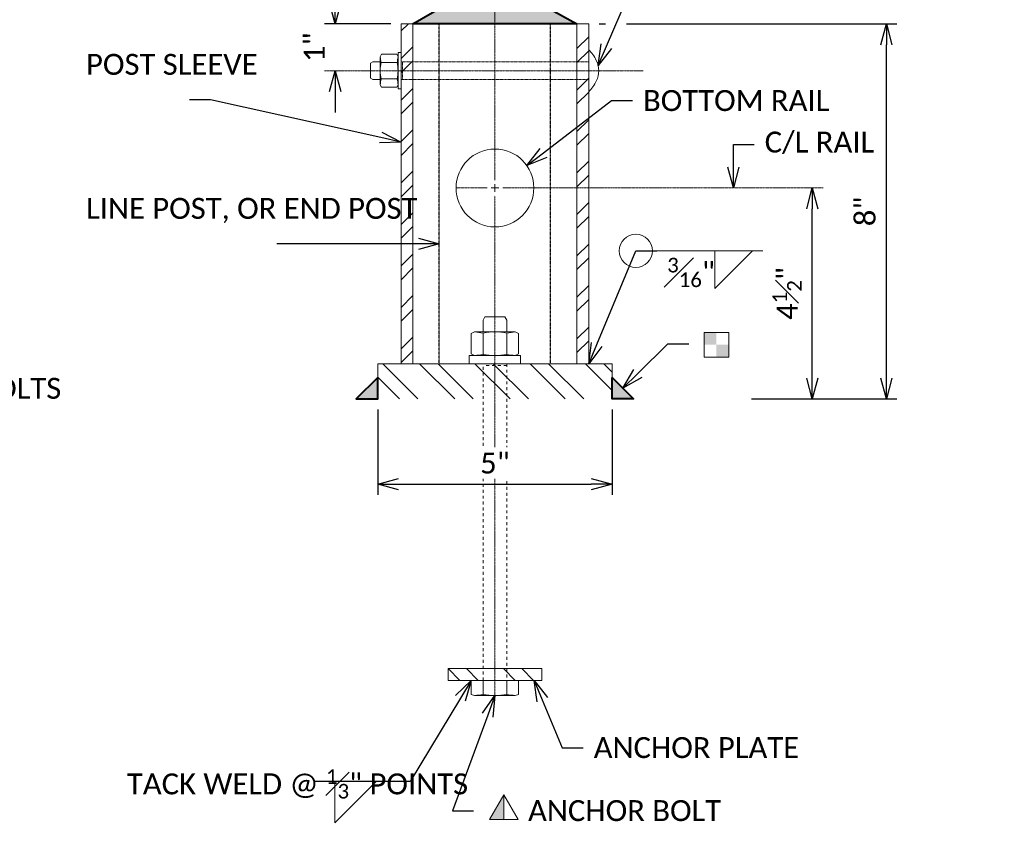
# Model space of a CAD drawing. Extents: x 19125 to 51786, y 27851 to 29201.
# Tile 9 of 13: x 20406 to 20784, y 28022 to 28335. Entities that reach past the tile are written whole.
import ezdxf
from ezdxf import colors
from ezdxf.entities.mleader import LeaderData, LeaderLine
from ezdxf.math import Vec2, Vec3

# ---------------------------------------------------------------- set-up
doc = ezdxf.new("R2010")
doc.units = 0
doc.header["$MEASUREMENT"] = 0
doc.linetypes.add('Wisdot2', pattern=[0.125, 0.0625, -0.0625])
doc.linetypes.add('Wisdot4', pattern=[0.28125, 0.125, -0.0625, 0.03125, -0.0625])
for name, color, linetype, lineweight in [('B_ANNO_DIM', 7, 'Continuous', 18), ('B_ANNO_SYMB', 7, 'Continuous', 18), ('B_CNTR', 1, 'Wisdot4', 18), ('B_DETAIL_HIDDEN', 7, 'Wisdot2', 25), ('B_DETAIL_OBJ', 7, 'Continuous', 40), ('B_STEEL', 92, 'Continuous', 18), ('B_STEEL_BOLT', 3, 'Continuous', 18), ('B_STEEL_RAIL', 92, 'Continuous', 18)]:
    doc.layers.add(name, color=color, linetype=linetype, lineweight=lineweight)
doc.styles.get("Standard").update_dxf_attribs({"font": 'calibri.ttf'})
doc.dimstyles.new('Annotative', dxfattribs={"dimscale": 0, "dimtxt": 0.0625, "dimasz": 0.0625, "dimexe": 0.03125, "dimexo": 0.03125, "dimgap": 0.03125, "dimtad": 1, "dimdec": 3, "dimzin": 3, "dimdsep": 46, "dimlunit": 4, "dimtxsty": 'Standard', "dimblk": 'OPEN30', "dimcen": 0.03125, "dimaunit": 1, "dimadec": 0, "dimazin": 3, "dimtfac": 0.75, "dimtdec": 3, "dimtofl": 0, "dimtmove": 0, "dimatfit": 3, "dimldrblk": 'OPEN30', "dimfxl": 1, "dimtfill": 1, "dimfrac": 1, "dimtolj": 1, "dimtzin": 0, "dimarcsym": 0})

# ---------------------------------------------------------------- blocks, each defined once
blk = doc.blocks.new('*U220')
at = {"layer": 'B_STEEL_BOLT'}
for p, q in [((0, 0.252), (-0.299, 0.252)), ((7.406, 0.252), (6.951, 0.252)), ((0, -0.253), (-0.299, -0.253)), ((7.406, -0.253), (6.951, -0.253))]:
    blk.add_line(p, q, dxfattribs=at)
for points in [[(0, 0.505), (-0.299, 0.505), (-0.323, 0.434), (-0.323, -0.434), (-0.299, -0.505), (0, -0.505)], [(6.75, 0.547), (6.927, 0.547), (6.927, -0.548), (6.75, -0.548)], [(6.962, 0.505), (7.395, 0.505), (7.431, 0.434), (7.431, -0.434), (7.395, -0.505), (6.962, -0.505), (6.927, -0.434), (6.927, 0.434)], [(7.431, 0.25), (7.679, 0.25), (7.75, 0.214), (7.75, -0.214), (7.679, -0.25), (7.431, -0.25)]]:
    blk.add_lwpolyline(points, close=True, dxfattribs=at)
at = {"layer": 'B_STEEL_BOLT', "linetype": 'Wisdot2'}
blk.add_lwpolyline([(0, 0.25), (6.75, 0.25), (6.75, -0.25), (0, -0.25)], close=True, dxfattribs=at)
blk.add_lwpolyline([(6.714, -0.25), (6.714, 0.25)], dxfattribs=at)
at = {"layer": 'B_STEEL_BOLT'}
for centre, radius, start, end in [((2.062, 0.663), 2.396, 185.4862, 189.8566), ((9.312, 0.663), 2.396, 185.4862, 189.8566), ((5.046, 0.663), 2.396, 350.1434, 354.5138), ((0.996, 0), 1.319, 168.9654, 191.0346), ((8.246, 0), 1.319, 168.9654, 191.0346), ((6.112, 0), 1.319, 348.9654, 11.0346), ((2.062, -0.663), 2.396, 170.1434, 174.5138), ((9.312, -0.663), 2.396, 170.1434, 174.5138), ((5.046, -0.663), 2.396, 5.4862, 9.8566)]:
    blk.add_arc(centre, radius, start, end, dxfattribs=at)
blk = doc.blocks.new('_Open30')
at = {"color": 0, "linetype": 'ByBlock', "lineweight": -2}
for p, q in [((-1, 0.268), (0, 0)), ((0, 0), (-1, -0.268)), ((0, 0), (-1, 0))]:
    blk.add_line(p, q, dxfattribs=at)
blk = doc.blocks.new('*D48')
at = {"layer": 'B_ANNO_DIM', "color": 0, "lineweight": -2, "transparency": 16777216}
for p, q in [((1417.83, 333.87), (1417.83, 301.14)), ((1507.83, 333.87), (1507.83, 301.14)), ((1425.86, 305.16), (1499.8, 305.16))]:
    blk.add_line(p, q, dxfattribs=at)
at = {"layer": 'Defpoints', "color": 0, "transparency": 16777216}
for p in [(1417.83, 337.89), (1507.83, 337.89), (1507.83, 305.16)]:
    blk.add_point(p, dxfattribs=at)
at = {"layer": 'B_ANNO_DIM', "color": 0, "lineweight": -2, "transparency": 16777216, "xscale": 8.02983, "yscale": 8.02983, "zscale": 8.02983, "rotation": 180}
blk.add_blockref('_Open30', (1417.83, 305.16), dxfattribs=at)
at = {"layer": 'B_ANNO_DIM', "color": 0, "lineweight": -2, "transparency": 16777216, "xscale": 8.02983, "yscale": 8.02983, "zscale": 8.02983}
blk.add_blockref('_Open30', (1507.83, 305.16), dxfattribs=at)
at = {"layer": 'B_ANNO_DIM', "color": 0, "transparency": 16777216, "insert": (1462.83, 313.24), "char_height": 8.03, "attachment_point": 5, "bg_fill": 3, "box_fill_scale": 1.25, "bg_fill_color": 256, "bg_fill_true_color": 13158600, "bg_fill_transparency": 0}
blk.add_mtext('\\A1;5"', dxfattribs=at)
blk = doc.blocks.new('CARRIAGEBOLT')
at = {"layer": 'B_STEEL_BOLT'}
for p, q in [((-79.7, 3.17), (-73.53, 3.17)), ((-79.7, -3.17), (-73.53, -3.17))]:
    blk.add_line(p, q, dxfattribs=at)
blk.add_lwpolyline([(0, -3.38), (0, -8.07, 0.036963), (1.61, -6.18, 0.049873), (2.92, -3.96, 0.103528), (3.88, 0, 0.103528), (2.92, 3.96, 0.049873), (1.61, 6.18, 0.036963), (0, 8.07), (0, 3.38)], format="xyb", dxfattribs=at)
for points in [[(-73.68, -6.33), (-79.55, -6.33), (-80.03, -5.37), (-80.03, 5.37), (-79.55, 6.33), (-73.68, 6.33), (-73.2, 5.37), (-73.2, -5.37)], [(-72, -6.96), (-73.2, -6.96), (-73.2, 6.96), (-72, 6.96)], [(-80.03, -3.38), (-82.85, -3.38), (-83.81, -2.89), (-83.81, 2.89), (-82.85, 3.38), (-80.03, 3.38)]]:
    blk.add_lwpolyline(points, close=True, dxfattribs=at)
at = {"layer": 'B_STEEL_BOLT', "linetype": 'Wisdot2'}
blk.add_lwpolyline([(0, -3.38), (-72, -3.38), (-72, 3.38), (0, 3.38)], close=True, dxfattribs=at)
blk.add_lwpolyline([(-71.52, 3.38), (-71.52, -3.38)], dxfattribs=at)
at = {"layer": 'B_STEEL_BOLT'}
for centre, radius, start, end in [((-37.68, 10.58), 42.67, 187.0122, 190.0014), ((-115.55, 10.58), 42.67, 349.9986, 352.9878), ((-64.65, 0), 15.38, 168.1245, 191.8755), ((-88.58, 0), 15.38, 348.1245, 11.8755), ((-39.36, -10.32), 40.97, 169.9368, 173.0504), ((-113.86, -10.32), 40.97, 6.9496, 10.0632)]:
    blk.add_arc(centre, radius, start, end, dxfattribs=at)
blk = doc.blocks.new('*U213')
at = {"layer": 'B_CNTR', "color": 0, "transparency": 16777216}
for p, q in [((0, 2.99), (0, 92.4)), ((-15.06, 0), (-2.99, 0)), ((0, -194.94), (0, -2.99)), ((2.99, 0), (125.98, 0))]:
    blk.add_line(p, q, dxfattribs=at)
at = {"layer": 'B_CNTR', "color": 0, "linetype": 'Continuous', "transparency": 16777216}
for p, q in [((0, -1.49), (0, 1.49)), ((-1.49, 0), (1.49, 0))]:
    blk.add_line(p, q, dxfattribs=at)
blk = doc.blocks.new('*D293')
at = {"layer": 'B_ANNO_DIM', "color": 0, "lineweight": -2, "transparency": 16777216}
for p, q in [((1584.67, 345.92), (1584.67, 410.86)), ((1561.34, 337.89), (1588.68, 337.89))]:
    blk.add_line(p, q, dxfattribs=at)
at = {"layer": 'Defpoints', "color": 0, "transparency": 16777216}
for p in [(1584.67, 418.89), (1584.67, 418.89), (1557.33, 337.89)]:
    blk.add_point(p, dxfattribs=at)
at = {"layer": 'B_ANNO_DIM', "color": 0, "lineweight": -2, "transparency": 16777216, "xscale": 8.02983, "yscale": 8.02983, "zscale": 8.02983}
for p, rotation in [((1584.67, 418.89), 90), ((1584.67, 337.89), 270)]:
    blk.add_blockref('_Open30', p, dxfattribs=dict(at, rotation=rotation))
at = {"layer": 'B_ANNO_DIM', "color": 0, "transparency": 16777216, "insert": (1574.98, 378.39), "char_height": 8.0298, "attachment_point": 5, "rotation": 90, "bg_fill": 3, "box_fill_scale": 1.25, "bg_fill_color": 256, "bg_fill_true_color": 13158600, "bg_fill_transparency": 0}
blk.add_mtext('\\A1;4{\\H0.7x;\\S1#2;}"', dxfattribs=at)
blk = doc.blocks.new('*D217')
at = {"layer": 'B_ANNO_DIM', "color": 0, "lineweight": -2, "transparency": 16777216}
for p, q in [((1502.84, 481.89), (1505.28, 481.89)), ((1513.31, 481.89), (1617.1, 481.89)), ((1613.08, 345.92), (1613.08, 473.86)), ((1561.34, 337.89), (1617.1, 337.89))]:
    blk.add_line(p, q, dxfattribs=at)
at = {"layer": 'Defpoints', "color": 0, "transparency": 16777216}
for p in [(1498.83, 481.89), (1613.08, 481.89), (1557.33, 337.89)]:
    blk.add_point(p, dxfattribs=at)
at = {"layer": 'B_ANNO_DIM', "color": 0, "lineweight": -2, "transparency": 16777216, "xscale": 8.02983, "yscale": 8.02983, "zscale": 8.02983}
for p, rotation in [((1613.08, 481.89), 90), ((1613.08, 337.89), 270)]:
    blk.add_blockref('_Open30', p, dxfattribs=dict(at, rotation=rotation))
at = {"layer": 'B_ANNO_DIM', "color": 0, "transparency": 16777216, "insert": (1604.95, 409.89), "char_height": 8.03, "attachment_point": 5, "rotation": 90, "bg_fill": 3, "box_fill_scale": 1.25, "bg_fill_color": 256, "bg_fill_true_color": 13158600, "bg_fill_transparency": 0}
blk.add_mtext('\\A1;8"', dxfattribs=at)
blk = doc.blocks.new('*D66')
at = {"layer": 'B_ANNO_DIM', "color": 0, "lineweight": -2, "transparency": 16777216}
for p, q in [((1401.47, 489.92), (1401.47, 497.95)), ((1422.81, 481.89), (1397.45, 481.89)), ((1401.47, 455.86), (1401.47, 447.83))]:
    blk.add_line(p, q, dxfattribs=at)
at = {"layer": 'Defpoints', "color": 0, "transparency": 16777216}
for p in [(1401.47, 481.89), (1426.83, 481.89), (1401.47, 463.89)]:
    blk.add_point(p, dxfattribs=at)
at = {"layer": 'B_ANNO_DIM', "color": 0, "lineweight": -2, "transparency": 16777216, "xscale": 8.02983, "yscale": 8.02983, "zscale": 8.02983}
for p, rotation in [((1401.47, 481.89), 270), ((1401.47, 463.89), 90)]:
    blk.add_blockref('_Open30', p, dxfattribs=dict(at, rotation=rotation))
at = {"layer": 'B_ANNO_DIM', "color": 0, "transparency": 16777216, "insert": (1393.43, 472.89), "char_height": 8.03, "attachment_point": 5, "rotation": 90, "bg_fill": 3, "box_fill_scale": 1.25, "bg_fill_color": 256, "bg_fill_true_color": 13158600, "bg_fill_transparency": 0}
blk.add_mtext('\\A1;1"', dxfattribs=at)
blk = doc.blocks.new('*U309')
at = {"lineweight": -2}
h = blk.add_hatch(color=0, dxfattribs=at)
h.dxf.hatch_style = 1
h.paths.add_polyline_path([(-1.513, -0.009), (-1.946, -0.759), (-1.513, -0.759)])
at = {"color": 0, "lineweight": -2}
blk.add_line((-1.513, -0.009), (-1.513, -0.759), dxfattribs=at)
at = {"color": 0, "lineweight": -2, "flags": 128}
blk.add_lwpolyline([(-1.513, -0.009), (-1.946, -0.759), (-1.08, -0.759)], close=True, dxfattribs=at)
blk = doc.blocks.new('*U8')
at = {"color": 0, "lineweight": -2, "flags": 128}
blk.add_lwpolyline([(-1.888, -0.009), (-1.138, -0.009), (-1.138, -0.759), (-1.888, -0.759), (-1.888, -0.009)], close=True, dxfattribs=at)
blk.add_lwpolyline([(-1.888, -0.009), (-1.138, -0.009), (-1.138, -0.759), (-1.888, -0.759), (-1.888, -0.009)], close=True, dxfattribs=at)
at = {"color": 0, "lineweight": -2}
blk.add_solid([(-1.513, -0.384), (-1.888, -0.384), (-1.513, -0.009), (-1.888, -0.009)], dxfattribs=at)
at = {"color": 0, "lineweight": -2, "extrusion": (0, 0, -1)}
blk.add_solid([(1.513, -0.384), (1.138, -0.384), (1.513, -0.759), (1.138, -0.759)], dxfattribs=at)
blk = doc.blocks.new('INS_RAILCHAN_BASE')
at = {"layer": 'B_DETAIL_OBJ'}
for points in [[(1442.2221, 488.1778), (1482.9272, 488.1778), (1494.3259, 481.8868), (1431.3259, 481.8868)], [(1417.8259, 346.1193), (1409.5934, 337.8868), (1417.8259, 337.8868)], [(1507.8259, 346.1193), (1516.0583, 337.8868), (1507.8259, 337.8868)]]:
    blk.add_hatch(color=256, dxfattribs=at).paths.add_polyline_path(points)
at = {"layer": 'B_STEEL'}
h = blk.add_hatch(dxfattribs=at)
h.set_pattern_fill('ANSI32', color=256, scale=30)
h.set_pattern_definition([(45, (1462.826, 416.637), (-7.955, 7.955), []), (45, (1468.129, 416.637), (-7.955, 7.955), [])])
h.paths.add_polyline_path([(1498.8259, 481.8868), (1494.3259, 481.8868), (1494.3259, 351.3868), (1498.8259, 351.3868)])
h.paths.add_polyline_path([(1426.8259, 351.3868), (1431.3259, 351.3868), (1431.3259, 481.8868), (1426.8259, 481.8868)])
h = blk.add_hatch(dxfattribs=at)
h.set_pattern_fill('ANSI32', color=256, scale=40, angle=90)
h.set_pattern_definition([(135, (1462.826, 290.637), (-10.6066, -10.6066), []), (135, (1462.826, 297.708), (-10.6066, -10.6066), [])])
h.paths.add_polyline_path([(1417.8259, 351.3868), (1417.8259, 337.8868), (1507.8259, 337.8868), (1507.8259, 351.3868)])
h.paths.add_polyline_path([(1480.8259, 229.8871), (1480.8259, 234.3871), (1444.8259, 234.3871), (1444.8259, 229.8871)])
at = {"layer": 'B_ANNO_DIM'}
blk.add_line((1524.9356, 394.7579, 0.8422), (1565.7206, 394.7579, 0.8422), dxfattribs=at)
at = {"layer": 'B_ANNO_DIM', "elevation": 0.8422}
for points in [[(1547.2362, 394.7579), (1547.2362, 380.348), (1561.6462, 394.7579)], [(1401.3763, 191.0131), (1401.3763, 175.2547), (1417.1709, 191.0131)]]:
    blk.add_lwpolyline(points, dxfattribs=at)
at = {"layer": 'B_ANNO_DIM'}
blk.add_ellipse((1516.9058, 394.7579, 0.8422), major_axis=(-6.3648, 0), ratio=0.99989334, dxfattribs=at)
at = {"layer": 'B_CNTR'}
blk.add_line((1397.4535, 463.8868, 0.8422), (1519.7608, 463.8868, 0.8422), dxfattribs=at)
at = {"layer": 'B_DETAIL_HIDDEN'}
for p, q in [((1441.4509, 351.3868, 0.8422), (1441.4509, 481.8868, 0.8422)), ((1484.2009, 351.3868, 0.8422), (1484.2009, 481.8868, 0.8422))]:
    blk.add_line(p, q, dxfattribs=at)
at = {"layer": 'B_DETAIL_OBJ', "elevation": 0.8422, "flags": 128}
for points in [[(1442.2221, 488.1778), (1482.9272, 488.1778), (1494.3259, 481.8868), (1431.3259, 481.8868), (1442.2221, 488.1778)], [(1417.8259, 346.1193), (1409.5934, 337.8868), (1417.8259, 337.8868), (1417.8259, 346.1193)], [(1507.8259, 346.1193), (1516.0583, 337.8868), (1507.8259, 337.8868), (1507.8259, 346.1193)]]:
    blk.add_lwpolyline(points, dxfattribs=at)
at = {"layer": 'B_STEEL', "elevation": 0.8422}
for points in [[(1426.8259, 351.3868), (1426.8259, 481.8868), (1431.3259, 481.8868), (1431.3259, 351.3868)], [(1494.3259, 351.3868), (1494.3259, 481.8868), (1498.8259, 481.8868), (1498.8259, 351.3868)], [(1417.8259, 337.8868), (1417.8259, 351.3868), (1507.8259, 351.3868), (1507.8259, 337.8868)]]:
    blk.add_lwpolyline(points, dxfattribs=at)
at = {"layer": 'B_STEEL', "elevation": 0.8422, "flags": 128}
blk.add_lwpolyline([(1480.8259, 229.8871), (1444.8259, 229.8871), (1444.8259, 234.3871), (1480.8259, 234.3871)], close=True, dxfattribs=at)
at = {"layer": 'B_STEEL_RAIL'}
blk.add_circle((1462.8259, 418.8868, 0.8422), 14.94, dxfattribs=at)
blk.add_blockref('CARRIAGEBOLT', (1498.8259, 463.8868, 0.8422))
at = {"xscale": 18, "yscale": 18, "zscale": 18, "rotation": 90}
blk.add_blockref('*U220', (1462.8259, 229.8871, 0.8422), dxfattribs=at)
at = {"layer": 'B_ANNO_SYMB', "xscale": 12.65255595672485, "yscale": 12.65255595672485, "zscale": 12.65255595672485}
blk.add_blockref('*U309', (1485.3802, 186.0813, 0.8422), dxfattribs=at)
at = {"layer": 'B_CNTR'}
blk.add_blockref('*U213', (1462.8259, 418.8868, 0.8422), dxfattribs=at)
at = {"layer": 'B_ANNO_DIM'}
ml = blk.add_multileader_mtext('Standard', dxfattribs=at)
ml.set_content('\\A1;\\P{\\H0.7x;\\S3#16;}"', color=256)
ml.set_leader_properties()
ml.set_arrow_properties(name='OPEN30')
ml.build(insert=Vec2(0, 0))
ml.multileader.update_dxf_attribs({"dogleg_length": 0.0625, "arrow_head_size": 8.0298, "scale": 128.47728})
ctx = ml.context
ctx.base_point, ctx.scale, ctx.char_height, ctx.arrow_head_size, ctx.landing_gap_size, ctx.plane_origin = Vec3(1524.9356, 394.7579, 0.8422), 128.47728, 8.02983, 8.0298, 4.0149, Vec3(1498.8259, 351.3868, 0.8422)
notes = []
notes.append((ctx, [(0, (1, 1, 0), (1516.9058, 394.7579, 0.8422), (1, 0), 8.0298, [(0, [(1498.8259, 351.3868, 0.8422)], 0, [])])]))
ctx.mtext.insert, ctx.mtext.line_spacing_factor, ctx.mtext.flow_direction = Vec3(1528.9505, 398.7729, 0.8422), 0.5, 5
ml = blk.add_multileader_mtext('Standard', dxfattribs=at)
ml.set_content('\\A1;{\\H0.7x;\\S5#8;}" DIA. HOLE FOR {\\H0.7x;\\S1#2;}" DIA. ANCHOR BOLTS', color=256)
ml.set_leader_properties()
ml.set_arrow_properties(name='OPEN30')
ml.build(insert=Vec2(0, 0))
ml.multileader.update_dxf_attribs({"dogleg_length": 0.0625, "arrow_head_size": 8.0298, "scale": 128.47728})
ctx = ml.context
ctx.base_point, ctx.scale, ctx.char_height, ctx.arrow_head_size, ctx.landing_gap_size, ctx.plane_origin = Vec3(1076.8466, 343.5315, 0.8422), 128.47728, 8.02983, 8.0298, 4.0149, Vec3(994.6661, 279.8419, 0.8422)
notes.append((ctx, [(0, (1, 1, 0), (1068.8168, 343.5315, 0.8422), (1, 0), 8.0298, [(0, [(994.6661, 279.8419, 0.8422)], 0, [])])]))
ctx.mtext.insert, ctx.mtext.width, ctx.mtext.flow_direction = Vec3(1080.8616, 347.6051, 0.8422), 111.627695, 5
ml = blk.add_multileader_mtext('Standard', dxfattribs=at)
ml.set_content('POST SLEEVE, LINE POST, OR END POST', color=256)
ml.set_leader_properties()
ml.set_arrow_properties(name='OPEN30')
ml.build(insert=Vec2(0, 0))
ml.multileader.update_dxf_attribs({"dogleg_length": 0.0625, "arrow_head_size": 8.0298, "scale": 128.47728})
ctx = ml.context
ctx.base_point, ctx.scale, ctx.char_height, ctx.arrow_head_size, ctx.landing_gap_size, ctx.plane_origin = Vec3(1073.9599, 296.3962, 0.8422), 128.47728, 8.02983, 8.0298, 4.0149, Vec3(1019.2675, 242.9775, 0.8422)
notes.append((ctx, [(0, (1, 1, 0), (1065.93, 296.3962, 0.8422), (1, 0), 8.0298, [(0, [(1019.2675, 242.9775, 0.8422)], 0, [])])]))
ctx.mtext.insert, ctx.mtext.width, ctx.mtext.flow_direction = Vec3(1077.9748, 300.4698, 0.8422), 70.135067, 5
ml = blk.add_multileader_mtext('Standard', dxfattribs=at)
ml.set_content('\\A1;TACK WELD @ {\\H0.7x;\\S1#3;}" POINTS', color=256)
ml.set_leader_properties()
ml.set_arrow_properties(name='OPEN30')
ml.build(insert=Vec2(0, 0))
ml.multileader.update_dxf_attribs({"dogleg_length": 0.0625, "arrow_head_size": 8.0298, "scale": 128.47728})
ctx = ml.context
ctx.base_point, ctx.scale, ctx.char_height, ctx.arrow_head_size, ctx.landing_gap_size, ctx.plane_origin = Vec3(1317.5398, 191.0131, 0.8422), 128.47728, 8.02983, 8.0298, 4.0149, Vec3(1453.7359, 229.8871, 0.8422)
notes.append((ctx, [(0, (1, 1, 0), (1401.3763, 191.0131, 0.8422), (-1, 0), 8.0298, [(0, [(1453.7359, 229.8871, 0.8422), (1430.2633, 191.0771, 0.8422)], 0, [])])]))
ctx.mtext.insert, ctx.mtext.width, ctx.mtext.flow_direction = Vec3(1321.5547, 195.7785, 0.8422), 71.658131, 5
ml = blk.add_multileader_mtext('Standard', dxfattribs=at)
ml.set_content('ANCHOR PLATE', color=256)
ml.set_leader_properties()
ml.set_arrow_properties(name='OPEN30')
ml.build(insert=Vec2(0, 0))
ml.multileader.update_dxf_attribs({"dogleg_length": 0.0625, "arrow_head_size": 8.0298, "scale": 128.47728})
ctx = ml.context
ctx.base_point, ctx.scale, ctx.char_height, ctx.arrow_head_size, ctx.landing_gap_size, ctx.plane_origin = Vec3(1496.7177, 204.0262, 0.8422), 128.47728, 8.02983, 8.0298, 4.0149, Vec3(1477.8621, 229.8871, 0.8422)
notes.append((ctx, [(0, (1, 1, 0), (1488.6879, 204.0262, 0.8422), (1, 0), 8.0298, [(0, [(1477.8621, 229.8871, 0.8422)], 0, [])])]))
ctx.mtext.insert, ctx.mtext.flow_direction = Vec3(1500.7326, 208.0998, 0.8422), 5
ml = blk.add_multileader_mtext('Standard', dxfattribs=at)
ml.set_content('      ANCHOR BOLT', color=256)
ml.set_leader_properties()
ml.set_arrow_properties(name='OPEN30')
ml.build(insert=Vec2(0, 0))
ml.multileader.update_dxf_attribs({"dogleg_length": 0.0625, "arrow_head_size": 8.0298, "scale": 128.47728})
ctx = ml.context
ctx.base_point, ctx.scale, ctx.char_height, ctx.arrow_head_size, ctx.landing_gap_size, ctx.plane_origin = Vec3(1454.5389, 179.8385, 0.8422), 128.47728, 8.02983, 8.0298, 4.0149, Vec3(1462.8256, 224.0666, 0.8422)
notes.append((ctx, [(1, (1, 1, 0), (1446.5091, 179.8385, 0.8422), (1, 0), 8.0298, [(0, [(1462.8256, 224.0666, 0.8422)], 0, [])])]))
ctx.mtext.insert, ctx.mtext.flow_direction = Vec3(1458.5538, 183.9121, 0.8422), 5
for ctx, leaders in notes:
    for number, flags, end, landing, length, lines in leaders:
        leader = LeaderData()
        leader.index, (leader.has_last_leader_line, leader.has_dogleg_vector, leader.attachment_direction) = number, flags
        leader.last_leader_point, leader.dogleg_vector, leader.dogleg_length = Vec3(end), Vec3(landing), length
        for number, points, colour, breaks in lines:
            line = LeaderLine()
            line.index, line.vertices, line.color, line.breaks = number, Vec3.list(points), colors.encode_raw_color(colour), breaks
            leader.lines.append(line)
        ctx.leaders.append(leader)
dim = blk.add_linear_dim(base=(1584.6681, 418.8868, 0.8422), p1=(1557.3259, 337.8868, 0.8422), p2=(1584.6681, 418.8868, 0.8422), angle=90, text='4{\\H0.7x;\\S1#2;}"', dimstyle='Annotative', dxfattribs=at)
dim.commit()
dim.dimension.update_dxf_attribs({"geometry": '*D293', "text_midpoint": (1584.6681, 378.3868, 0.8422), "dimtype": 160})
dim = blk.add_linear_dim(base=(1507.8259, 305.156, 0.8422), p1=(1417.8259, 337.8868, 0.8422), p2=(1507.8259, 337.8868, 0.8422), angle=0, text='5"', dimstyle='Annotative', dxfattribs=at)
dim.commit()
dim.dimension.update_dxf_attribs({"geometry": '*D48', "text_midpoint": (1462.8259, 313.2445, 0.8422)})
dim = blk.add_linear_dim(base=(1613.0813, 481.8868, 0.8422), p1=(1557.3259, 337.8868, 0.8422), p2=(1498.8259, 481.8868, 0.8422), angle=90, text='8"', dimstyle='Annotative', dxfattribs=at)
dim.commit()
dim.dimension.update_dxf_attribs({"geometry": '*D217', "text_midpoint": (1604.9526, 409.8868, 0.8422)})
at = {"layer": 'B_ANNO_SYMB', "xscale": 12.65255595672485, "yscale": 12.65255595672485, "zscale": 12.65255595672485}
blk.add_blockref('*U8', (1566.9784, 363.5696, 0.8422), dxfattribs=at)
at = {"layer": 'B_ANNO_DIM'}
ml = blk.add_multileader_mtext('Standard', dxfattribs=at)
ml.set_content('POST SLEEVE', color=256)
ml.set_leader_properties()
ml.set_arrow_properties(name='OPEN30')
ml.build(insert=Vec2(0, 0))
ml.multileader.update_dxf_attribs({"text_right_attachment_type": 3, "dogleg_length": 0.0625, "arrow_head_size": 8.0298, "scale": 128.47728})
ctx = ml.context
ctx.base_point, ctx.scale, ctx.char_height, ctx.arrow_head_size, ctx.landing_gap_size, ctx.plane_origin = Vec3(1301.8403, 466.2641, 0.8422), 128.47728, 8.02983, 8.0298, 4.0149, Vec3(1426.8259, 436.5058, 0.8422)
ctx.right_attachment = 3
notes = []
notes.append((ctx, [(0, (1, 1, 0), (1353.6327, 452.7205, 0.8422), (-1, 0), 8.0298, [(0, [(1426.8259, 436.5058, 0.8422)], 0, [])])]))
ctx.mtext.insert, ctx.mtext.width, ctx.mtext.flow_direction = Vec3(1305.8552, 470.3377, 0.8422), 37.933725, 5
ml = blk.add_multileader_mtext('Standard', dxfattribs=at)
ml.set_content('BOTTOM RAIL', color=256)
ml.set_leader_properties()
ml.set_arrow_properties(name='OPEN30')
ml.build(insert=Vec2(0, 0))
ml.multileader.update_dxf_attribs({"dogleg_length": 0.0625, "arrow_head_size": 8.0298, "scale": 128.47728})
ctx = ml.context
ctx.base_point, ctx.scale, ctx.char_height, ctx.arrow_head_size, ctx.landing_gap_size, ctx.plane_origin = Vec3(1515.6488, 452.4125, 0.8422), 128.47728, 8.02983, 8.0298, 4.0149, Vec3(1475.064, 427.456, 0.8422)
notes.append((ctx, [(0, (1, 1, 0), (1507.619, 452.4125, 0.8422), (1, 0), 8.0298, [(0, [(1475.064, 427.456, 0.8422)], 0, [])])]))
ctx.mtext.insert, ctx.mtext.width, ctx.mtext.flow_direction = Vec3(1519.6637, 456.446, 0.8422), 50.41371, 5
ml = blk.add_multileader_mtext('Standard', dxfattribs=at)
ml.set_content('C/L RAIL', color=256)
ml.set_leader_properties()
ml.set_arrow_properties(name='OPEN30')
ml.build(insert=Vec2(0, 0))
ml.multileader.update_dxf_attribs({"dogleg_length": 0.0625, "arrow_head_size": 8.0298, "scale": 128.47728})
ctx = ml.context
ctx.base_point, ctx.scale, ctx.char_height, ctx.arrow_head_size, ctx.landing_gap_size, ctx.plane_origin = Vec3(1562.3828, 435.6228, 0.8422), 128.47728, 8.02983, 8.0298, 4.0149, Vec3(1554.353, 418.8868, 0.8422)
notes.append((ctx, [(0, (1, 1, 0), (1554.353, 435.6228, 0.8422), (1, 0), 8.0298, [(0, [(1554.353, 418.8868, 0.8422)], 0, [])])]))
ctx.mtext.insert, ctx.mtext.flow_direction = Vec3(1566.3977, 440.5055, 0.8422), 5
ml = blk.add_multileader_mtext('Standard', dxfattribs=at)
ml.set_content('LINE POST, OR END POST', color=256)
ml.set_leader_properties()
ml.set_arrow_properties(name='OPEN30')
ml.build(insert=Vec2(0, 0))
ml.multileader.update_dxf_attribs({"text_right_attachment_type": 3, "dogleg_length": 0.0625, "arrow_head_size": 8.0298, "scale": 128.47728})
ctx = ml.context
ctx.base_point, ctx.scale, ctx.char_height, ctx.arrow_head_size, ctx.landing_gap_size, ctx.plane_origin = Vec3(1301.8403, 410.987, 0.8422), 128.47728, 8.02983, 8.0298, 4.0149, Vec3(1441.4509, 397.4434, 0.8422)
ctx.right_attachment = 3
notes.append((ctx, [(0, (1, 1, 0), (1387.1727, 397.4434, 0.8422), (-1, 0), 8.0298, [(0, [(1441.4509, 397.4434, 0.8422)], 0, [])])]))
ctx.mtext.insert, ctx.mtext.width, ctx.mtext.flow_direction = Vec3(1305.8552, 415.0606, 0.8422), 72.721357, 5
ml = blk.add_multileader_mtext('Standard', dxfattribs=at)
ml.set_content('', color=256)
ml.set_leader_properties()
ml.set_arrow_properties(name='OPEN30')
ml.build(insert=Vec2(0, 0))
ml.multileader.update_dxf_attribs({"dogleg_length": 0.0625, "arrow_head_size": 8.0298, "scale": 128.47728})
ctx = ml.context
ctx.base_point, ctx.scale, ctx.char_height, ctx.arrow_head_size, ctx.landing_gap_size, ctx.plane_origin = Vec3(1537.2628, 359.0487, 0.8422), 128.47728, 8.0298, 8.0298, 4.0149, Vec3(1511.9421, 342.003, 0.8422)
notes.append((ctx, [(0, (1, 1, 0), (1529.233, 359.0487, 0.8422), (1, 0), 8.0298, [(0, [(1511.9421, 342.003, 0.8422)], 0, [])])]))
ctx.mtext.insert, ctx.mtext.flow_direction = Vec3(1541.2777, 363.0636, 0.8422), 5
for ctx, leaders in notes:
    for number, flags, end, landing, length, lines in leaders:
        leader = LeaderData()
        leader.index, (leader.has_last_leader_line, leader.has_dogleg_vector, leader.attachment_direction) = number, flags
        leader.last_leader_point, leader.dogleg_vector, leader.dogleg_length = Vec3(end), Vec3(landing), length
        for number, points, colour, breaks in lines:
            line = LeaderLine()
            line.index, line.vertices, line.color, line.breaks = number, Vec3.list(points), colors.encode_raw_color(colour), breaks
            leader.lines.append(line)
        ctx.leaders.append(leader)
dim = blk.add_linear_dim(base=(1401.4684, 481.8868, 0.8422), p1=(1401.4684, 463.8868, 0.8422), p2=(1426.8259, 481.8868, 0.8422), angle=90, text='1"', dimstyle='Annotative', dxfattribs=at)
dim.commit()
dim.dimension.update_dxf_attribs({"geometry": '*D66', "text_midpoint": (1393.4293, 472.8868, 0.8422)})
ml = blk.add_multileader_mtext('Standard', dxfattribs=at)
ml.set_content('\\A1;{\\H0.7x;\\S3#8;}" DIA. GALV. CARRIAGE BOLT WITH LOCKING NUT. (TO BE SUPPLIED WITH ASSEMBLY)', color=256)
ml.set_leader_properties()
ml.set_arrow_properties(name='OPEN30')
ml.build(insert=Vec2(0, 0))
ml.multileader.update_dxf_attribs({"text_right_attachment_type": 3, "dogleg_length": 0.0625, "arrow_head_size": 8.0298, "scale": 128.47728})
ctx = ml.context
ctx.base_point, ctx.scale, ctx.char_height, ctx.arrow_head_size, ctx.landing_gap_size, ctx.plane_origin = Vec3(1364.3089, 749.2344, 0.8422), 128.47728, 8.02983, 8.0298, 4.0149, Vec3(1502.4343, 465.9144, 0.8422)
ctx.right_attachment = 3
notes = []
notes.append((ctx, [(1, (1, 1, 0), (1617.6509, 734.3043, 0.8422), (-1, 0), 8.0298, [(0, [(1502.4343, 465.9144, 0.8422)], 0, [])])]))
ctx.mtext.insert, ctx.mtext.width, ctx.mtext.flow_direction = Vec3(1368.3239, 754.3148, 0.8422), 243.56303, 5
for ctx, leaders in notes:
    for number, flags, end, landing, length, lines in leaders:
        leader = LeaderData()
        leader.index, (leader.has_last_leader_line, leader.has_dogleg_vector, leader.attachment_direction) = number, flags
        leader.last_leader_point, leader.dogleg_vector, leader.dogleg_length = Vec3(end), Vec3(landing), length
        for number, points, colour, breaks in lines:
            line = LeaderLine()
            line.index, line.vertices, line.color, line.breaks = number, Vec3.list(points), colors.encode_raw_color(colour), breaks
            leader.lines.append(line)
        ctx.leaders.append(leader)

msp = doc.modelspace()

# ---------------------------------------------------------------- block references
msp.add_blockref('INS_RAILCHAN_BASE', (19125.19, 27851.45, -0.84))

doc.saveas('drawing.dxf')
